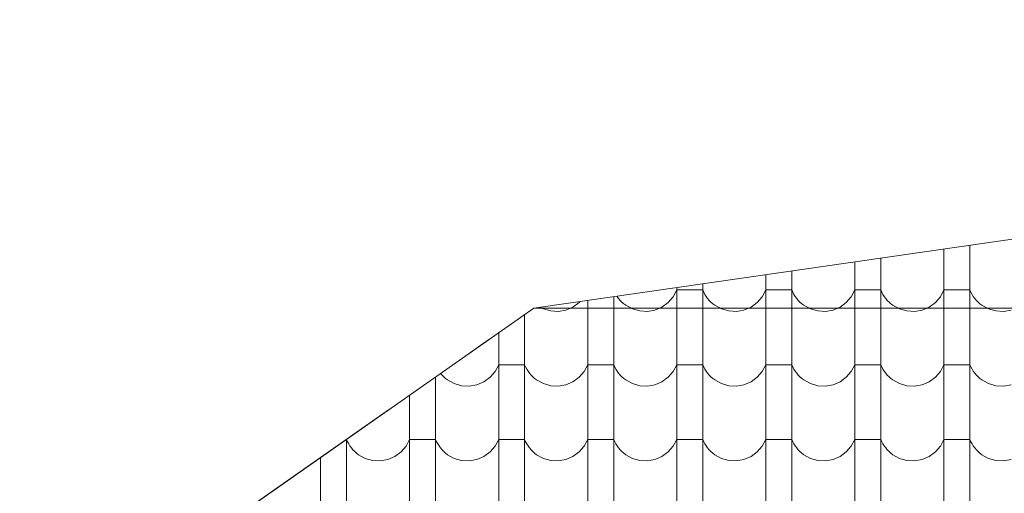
# Model space of a CAD drawing. Header units: millimetres. Extents: x -68772 to 137055, y -73300 to 19650.
# Tile 94 of 212: x 64881 to 67253, y -60157 to -59016. Entities that reach past the tile are written whole.
import ezdxf

# ---------------------------------------------------------------- set-up
doc = ezdxf.new("R2010")
doc.units = ezdxf.units.MM
doc.header["$MEASUREMENT"] = 0
for name, color, linetype, lineweight in [('Nowe_440-K Belki_Nr_pióra__1', 7, 'Continuous', 18), ('Nowe_810-G Ogólne_Nr_pióra__1', 7, 'Continuous', 18), ('Nowe_810-G Ogólne_Nr_pióra__26', 13, 'Continuous', 18), ('Nowe_NIEWIDOCZNE DACHY_Nr_pióra__1', 7, 'Continuous', 18)]:
    doc.layers.add(name, color=color, linetype=linetype, lineweight=lineweight)

# ---------------------------------------------------------------- blocks, each defined once
blk = doc.blocks.new('*X52')
at = {"layer": 'Nowe_810-G Ogólne_Nr_pióra__26', "color": 13, "linetype": 'Continuous', "lineweight": 18}
for p, q in [((67107.3, -59568.1), (67107.3, -59596.6)), ((67169.7, -59559.1), (67169.7, -59596.6)), ((66955.2, -59590), (66955.2, -59596.6)), ((66955.2, -59596.6), (66955.2, -59776.6)), ((67107.3, -59596.6), (67107.3, -59776.6)), ((67169.7, -59596.6), (67169.7, -59776.6)), ((66740.7, -59620.9), (66740.7, -59776.6)), ((66892.8, -59599), (66892.8, -59776.6)), ((66678.3, -59629.9), (66678.3, -59776.6)), ((66455.1, -59683.1), (66463.8, -59666.8)), ((66463.8, -59660.9), (66463.8, -59776.6)), ((66495, -59666.8), (66463.8, -59666.8)), ((66526.2, -59666.8), (66495, -59666.8)), ((66526.2, -59651.9), (66526.2, -59776.6)), ((66526.2, -59666.8), (66528.6, -59672.2)), ((66669.6, -59683.1), (66678.3, -59666.8)), ((66709.5, -59666.8), (66678.3, -59666.8)), ((66740.7, -59666.8), (66709.5, -59666.8)), ((66740.7, -59666.8), (66743.1, -59672.2)), ((66884.1, -59683.1), (66892.8, -59666.8)), ((66924, -59666.8), (66892.8, -59666.8)), ((66955.2, -59666.8), (66924, -59666.8)), ((66955.2, -59666.8), (66957.6, -59672.2)), ((67098.6, -59683.1), (67107.3, -59666.8)), ((67138.5, -59666.8), (67107.3, -59666.8)), ((67169.7, -59666.8), (67138.5, -59666.8)), ((67169.7, -59666.8), (67172.1, -59672.2)), ((66249.3, -59691.8), (66249.3, -59776.6)), ((66311.7, -59682.8), (66311.7, -59776.6)), ((66319.5, -59681.7), (66320, -59682.5)), ((66320, -59682.5), (66323.5, -59687.3)), ((66323.5, -59687.3), (66327.3, -59691.8)), ((66327.3, -59691.8), (66331.4, -59696)), ((66443, -59697), (66455.1, -59683.1)), ((66528.6, -59672.2), (66531.4, -59677.5)), ((66531.4, -59677.5), (66534.5, -59682.5)), ((66534.5, -59682.5), (66538, -59687.3)), ((66538, -59687.3), (66541.8, -59691.8)), ((66541.8, -59691.8), (66545.9, -59696)), ((66657.5, -59697), (66669.6, -59683.1)), ((66743.1, -59672.2), (66745.9, -59677.5)), ((66745.9, -59677.5), (66749, -59682.5)), ((66749, -59682.5), (66752.5, -59687.3)), ((66752.5, -59687.3), (66756.3, -59691.8)), ((66756.3, -59691.8), (66760.4, -59696)), ((66872, -59697), (66884.1, -59683.1)), ((66957.6, -59672.2), (66960.4, -59677.5)), ((66960.4, -59677.5), (66963.5, -59682.5)), ((66963.5, -59682.5), (66967, -59687.3)), ((66967, -59687.3), (66970.8, -59691.8)), ((66970.8, -59691.8), (66974.9, -59696)), ((67086.5, -59697), (67098.6, -59683.1)), ((67172.1, -59672.2), (67174.9, -59677.5)), ((67174.9, -59677.5), (67178, -59682.5)), ((67178, -59682.5), (67181.5, -59687.3)), ((67181.5, -59687.3), (67185.3, -59691.8)), ((67185.3, -59691.8), (67189.4, -59696)), ((66134.7, -59708.3), (66142.3, -59712.4)), ((66142.3, -59712.4), (66160, -59717.4)), ((66178.4, -59718.4), (66196.6, -59715.1)), ((66196.6, -59715.1), (66213.6, -59707.9)), ((66213.6, -59707.9), (66228.5, -59697)), ((66228.5, -59697), (66230.7, -59694.4)), ((66331.4, -59696), (66335.9, -59699.9)), ((66335.9, -59699.9), (66340.6, -59703.5)), ((66340.6, -59703.5), (66356.8, -59712.4)), ((66356.8, -59712.4), (66374.5, -59717.4)), ((66392.9, -59718.4), (66411.1, -59715.1)), ((66411.1, -59715.1), (66428.1, -59707.9)), ((66428.1, -59707.9), (66443, -59697)), ((66545.9, -59696), (66550.4, -59699.9)), ((66550.4, -59699.9), (66555.1, -59703.5)), ((66555.1, -59703.5), (66571.3, -59712.4)), ((66571.3, -59712.4), (66589, -59717.4)), ((66607.4, -59718.4), (66625.6, -59715.1)), ((66625.6, -59715.1), (66642.6, -59707.9)), ((66642.6, -59707.9), (66657.5, -59697)), ((66760.4, -59696), (66764.9, -59699.9)), ((66764.9, -59699.9), (66769.6, -59703.5)), ((66769.6, -59703.5), (66785.8, -59712.4)), ((66785.8, -59712.4), (66803.5, -59717.4)), ((66821.9, -59718.4), (66840.1, -59715.1)), ((66840.1, -59715.1), (66857.1, -59707.9)), ((66857.1, -59707.9), (66872, -59697)), ((66974.9, -59696), (66979.4, -59699.9)), ((66979.4, -59699.9), (66984.1, -59703.5)), ((66984.1, -59703.5), (67000.3, -59712.4)), ((67000.3, -59712.4), (67018, -59717.4)), ((67036.4, -59718.4), (67054.6, -59715.1)), ((67054.6, -59715.1), (67071.6, -59707.9)), ((67071.6, -59707.9), (67086.5, -59697)), ((67189.4, -59696), (67193.9, -59699.9)), ((67193.9, -59699.9), (67198.6, -59703.5)), ((67198.6, -59703.5), (67214.8, -59712.4)), ((67214.8, -59712.4), (67232.5, -59717.4)), ((67250.9, -59718.4), (67269.1, -59715.1)), ((66097.2, -59726.1), (66097.2, -59776.6)), ((66160, -59717.4), (66178.4, -59718.4)), ((66374.5, -59717.4), (66392.9, -59718.4)), ((66589, -59717.4), (66607.4, -59718.4)), ((66803.5, -59717.4), (66821.9, -59718.4)), ((67018, -59717.4), (67036.4, -59718.4)), ((67232.5, -59717.4), (67250.9, -59718.4)), ((66034.8, -59769.8), (66034.8, -59776.6)), ((66034.8, -59776.6), (66034.8, -59956.6)), ((66097.2, -59776.6), (66097.2, -59956.6)), ((66249.3, -59776.6), (66249.3, -59956.6)), ((66311.7, -59776.6), (66311.7, -59956.6)), ((66463.8, -59776.6), (66463.8, -59956.6)), ((66526.2, -59776.6), (66526.2, -59956.6)), ((66678.3, -59776.6), (66678.3, -59956.6)), ((66740.7, -59776.6), (66740.7, -59956.6)), ((66892.8, -59776.6), (66892.8, -59956.6)), ((66955.2, -59776.6), (66955.2, -59956.6)), ((67107.3, -59776.6), (67107.3, -59956.6)), ((67169.7, -59776.6), (67169.7, -59956.6)), ((66026.1, -59863.1), (66034.8, -59846.8)), ((66066, -59846.8), (66034.8, -59846.8)), ((66097.2, -59846.8), (66066, -59846.8)), ((66097.2, -59846.8), (66099.6, -59852.3)), ((66099.6, -59852.3), (66102.4, -59857.5)), ((66102.4, -59857.5), (66105.5, -59862.5)), ((66240.6, -59863.1), (66249.3, -59846.8)), ((66280.5, -59846.8), (66249.3, -59846.8)), ((66311.7, -59846.8), (66280.5, -59846.8)), ((66311.7, -59846.8), (66314.1, -59852.3)), ((66314.1, -59852.3), (66316.9, -59857.5)), ((66316.9, -59857.5), (66320, -59862.5)), ((66455.1, -59863.1), (66463.8, -59846.8)), ((66495, -59846.8), (66463.8, -59846.8)), ((66526.2, -59846.8), (66495, -59846.8)), ((66526.2, -59846.8), (66528.6, -59852.3)), ((66528.6, -59852.3), (66531.4, -59857.5)), ((66531.4, -59857.5), (66534.5, -59862.5)), ((66669.6, -59863.1), (66678.3, -59846.8)), ((66709.5, -59846.8), (66678.3, -59846.8)), ((66740.7, -59846.8), (66709.5, -59846.8)), ((66740.7, -59846.8), (66743.1, -59852.3)), ((66743.1, -59852.3), (66745.9, -59857.5)), ((66745.9, -59857.5), (66749, -59862.5)), ((66884.1, -59863.1), (66892.8, -59846.8)), ((66924, -59846.8), (66892.8, -59846.8)), ((66955.2, -59846.8), (66924, -59846.8)), ((66955.2, -59846.8), (66957.6, -59852.3)), ((66957.6, -59852.3), (66960.4, -59857.5)), ((66960.4, -59857.5), (66963.5, -59862.5)), ((67098.6, -59863.1), (67107.3, -59846.8)), ((67138.5, -59846.8), (67107.3, -59846.8)), ((67169.7, -59846.8), (67138.5, -59846.8)), ((67169.7, -59846.8), (67172.1, -59852.3)), ((67172.1, -59852.3), (67174.9, -59857.5)), ((67174.9, -59857.5), (67178, -59862.5)), ((65882.7, -59876.3), (65882.7, -59956.6)), ((65894.9, -59867.8), (65898.3, -59871.8)), ((65898.3, -59871.8), (65902.4, -59876.1)), ((65902.4, -59876.1), (65906.9, -59880)), ((65906.9, -59880), (65911.6, -59883.6)), ((65999.1, -59887.9), (66014, -59877.1)), ((66014, -59877.1), (66026.1, -59863.1)), ((66105.5, -59862.5), (66109, -59867.3)), ((66109, -59867.3), (66112.8, -59871.8)), ((66112.8, -59871.8), (66116.9, -59876.1)), ((66116.9, -59876.1), (66121.4, -59880)), ((66121.4, -59880), (66126.1, -59883.6)), ((66213.6, -59887.9), (66228.5, -59877.1)), ((66228.5, -59877.1), (66240.6, -59863.1)), ((66320, -59862.5), (66323.5, -59867.3)), ((66323.5, -59867.3), (66327.3, -59871.8)), ((66327.3, -59871.8), (66331.4, -59876.1)), ((66331.4, -59876.1), (66335.9, -59880)), ((66335.9, -59880), (66340.6, -59883.6)), ((66428.1, -59887.9), (66443, -59877.1)), ((66443, -59877.1), (66455.1, -59863.1)), ((66534.5, -59862.5), (66538, -59867.3)), ((66538, -59867.3), (66541.8, -59871.8)), ((66541.8, -59871.8), (66545.9, -59876.1)), ((66545.9, -59876.1), (66550.4, -59880)), ((66550.4, -59880), (66555.1, -59883.6)), ((66642.6, -59887.9), (66657.5, -59877.1)), ((66657.5, -59877.1), (66669.6, -59863.1)), ((66749, -59862.5), (66752.5, -59867.3)), ((66752.5, -59867.3), (66756.3, -59871.8)), ((66756.3, -59871.8), (66760.4, -59876.1)), ((66760.4, -59876.1), (66764.9, -59880)), ((66764.9, -59880), (66769.6, -59883.6)), ((66857.1, -59887.9), (66872, -59877.1)), ((66872, -59877.1), (66884.1, -59863.1)), ((66963.5, -59862.5), (66967, -59867.3)), ((66967, -59867.3), (66970.8, -59871.8)), ((66970.8, -59871.8), (66974.9, -59876.1)), ((66974.9, -59876.1), (66979.4, -59880)), ((66979.4, -59880), (66984.1, -59883.6)), ((67071.6, -59887.9), (67086.5, -59877.1)), ((67086.5, -59877.1), (67098.6, -59863.1)), ((67178, -59862.5), (67181.5, -59867.3)), ((67181.5, -59867.3), (67185.3, -59871.8)), ((67185.3, -59871.8), (67189.4, -59876.1)), ((67189.4, -59876.1), (67193.9, -59880)), ((67193.9, -59880), (67198.6, -59883.6)), ((65911.6, -59883.6), (65927.8, -59892.5)), ((65927.8, -59892.5), (65945.5, -59897.5)), ((65945.5, -59897.5), (65963.9, -59898.4)), ((65963.9, -59898.4), (65982.1, -59895.2)), ((65982.1, -59895.2), (65999.1, -59887.9)), ((66126.1, -59883.6), (66142.3, -59892.5)), ((66142.3, -59892.5), (66160, -59897.5)), ((66160, -59897.5), (66178.4, -59898.4)), ((66178.4, -59898.4), (66196.6, -59895.2)), ((66196.6, -59895.2), (66213.6, -59887.9)), ((66340.6, -59883.6), (66356.8, -59892.5)), ((66356.8, -59892.5), (66374.5, -59897.5)), ((66374.5, -59897.5), (66392.9, -59898.4)), ((66392.9, -59898.4), (66411.1, -59895.2)), ((66411.1, -59895.2), (66428.1, -59887.9)), ((66555.1, -59883.6), (66571.3, -59892.5)), ((66571.3, -59892.5), (66589, -59897.5)), ((66589, -59897.5), (66607.4, -59898.4)), ((66607.4, -59898.4), (66625.6, -59895.2)), ((66625.6, -59895.2), (66642.6, -59887.9)), ((66769.6, -59883.6), (66785.8, -59892.5)), ((66785.8, -59892.5), (66803.5, -59897.5)), ((66803.5, -59897.5), (66821.9, -59898.4)), ((66821.9, -59898.4), (66840.1, -59895.2)), ((66840.1, -59895.2), (66857.1, -59887.9)), ((66984.1, -59883.6), (67000.3, -59892.5)), ((67000.3, -59892.5), (67018, -59897.5)), ((67018, -59897.5), (67036.4, -59898.4)), ((67036.4, -59898.4), (67054.6, -59895.2)), ((67054.6, -59895.2), (67071.6, -59887.9)), ((67198.6, -59883.6), (67214.8, -59892.5)), ((67214.8, -59892.5), (67232.5, -59897.5)), ((67232.5, -59897.5), (67250.9, -59898.4)), ((67250.9, -59898.4), (67269.1, -59895.2)), ((65820.3, -59920), (65820.3, -59956.6)), ((65820.3, -59956.6), (65820.3, -60136.7)), ((65882.7, -59956.6), (65882.7, -60136.7)), ((66034.8, -59956.6), (66034.8, -60136.7)), ((66097.2, -59956.6), (66097.2, -60136.7)), ((66249.3, -59956.6), (66249.3, -60136.7)), ((66311.7, -59956.6), (66311.7, -60136.7)), ((66463.8, -59956.6), (66463.8, -60136.7)), ((66526.2, -59956.6), (66526.2, -60136.7)), ((66678.3, -59956.6), (66678.3, -60136.7)), ((66740.7, -59956.6), (66740.7, -60136.7)), ((66892.8, -59956.6), (66892.8, -60136.7)), ((66955.2, -59956.6), (66955.2, -60136.7)), ((67107.3, -59956.6), (67107.3, -60136.7)), ((67169.7, -59956.6), (67169.7, -60136.7)), ((65668.2, -60026.9), (65667.6, -60026.9)), ((65668.2, -60026.5), (65668.2, -60136.7)), ((65668.2, -60026.9), (65670.6, -60032.3)), ((65670.6, -60032.3), (65673.4, -60037.6)), ((65673.4, -60037.6), (65676.5, -60042.6)), ((65676.5, -60042.6), (65680, -60047.4)), ((65680, -60047.4), (65683.8, -60051.9)), ((65799.5, -60057.1), (65811.6, -60043.2)), ((65811.6, -60043.2), (65820.3, -60026.9)), ((65851.5, -60026.9), (65820.3, -60026.9)), ((65882.7, -60026.9), (65851.5, -60026.9)), ((65882.7, -60026.9), (65885.1, -60032.3)), ((65885.1, -60032.3), (65887.9, -60037.6)), ((65887.9, -60037.6), (65891, -60042.6)), ((65891, -60042.6), (65894.5, -60047.4)), ((65894.5, -60047.4), (65898.3, -60051.9)), ((66014, -60057.1), (66026.1, -60043.2)), ((66026.1, -60043.2), (66034.8, -60026.9)), ((66066, -60026.9), (66034.8, -60026.9)), ((66097.2, -60026.9), (66066, -60026.9)), ((66097.2, -60026.9), (66099.6, -60032.3)), ((66099.6, -60032.3), (66102.4, -60037.6)), ((66102.4, -60037.6), (66105.5, -60042.6)), ((66105.5, -60042.6), (66109, -60047.4)), ((66109, -60047.4), (66112.8, -60051.9)), ((66228.5, -60057.1), (66240.6, -60043.2)), ((66240.6, -60043.2), (66249.3, -60026.9)), ((66280.5, -60026.9), (66249.3, -60026.9)), ((66311.7, -60026.9), (66280.5, -60026.9)), ((66311.7, -60026.9), (66314.1, -60032.3)), ((66314.1, -60032.3), (66316.9, -60037.6)), ((66316.9, -60037.6), (66320, -60042.6)), ((66320, -60042.6), (66323.5, -60047.4)), ((66323.5, -60047.4), (66327.3, -60051.9)), ((66443, -60057.1), (66455.1, -60043.2)), ((66455.1, -60043.2), (66463.8, -60026.9)), ((66495, -60026.9), (66463.8, -60026.9)), ((66526.2, -60026.9), (66495, -60026.9)), ((66526.2, -60026.9), (66528.6, -60032.3)), ((66528.6, -60032.3), (66531.4, -60037.6)), ((66531.4, -60037.6), (66534.5, -60042.6)), ((66534.5, -60042.6), (66538, -60047.4)), ((66538, -60047.4), (66541.8, -60051.9)), ((66657.5, -60057.1), (66669.6, -60043.2)), ((66669.6, -60043.2), (66678.3, -60026.9)), ((66709.5, -60026.9), (66678.3, -60026.9)), ((66740.7, -60026.9), (66709.5, -60026.9)), ((66740.7, -60026.9), (66743.1, -60032.3)), ((66743.1, -60032.3), (66745.9, -60037.6)), ((66745.9, -60037.6), (66749, -60042.6)), ((66749, -60042.6), (66752.5, -60047.4)), ((66752.5, -60047.4), (66756.3, -60051.9)), ((66872, -60057.1), (66884.1, -60043.2)), ((66884.1, -60043.2), (66892.8, -60026.9)), ((66924, -60026.9), (66892.8, -60026.9)), ((66955.2, -60026.9), (66924, -60026.9)), ((66955.2, -60026.9), (66957.6, -60032.3)), ((66957.6, -60032.3), (66960.4, -60037.6)), ((66960.4, -60037.6), (66963.5, -60042.6)), ((66963.5, -60042.6), (66967, -60047.4)), ((66967, -60047.4), (66970.8, -60051.9)), ((67086.5, -60057.1), (67098.6, -60043.2)), ((67098.6, -60043.2), (67107.3, -60026.9)), ((67138.5, -60026.9), (67107.3, -60026.9)), ((67169.7, -60026.9), (67138.5, -60026.9)), ((67169.7, -60026.9), (67172.1, -60032.3)), ((67172.1, -60032.3), (67174.9, -60037.6)), ((67174.9, -60037.6), (67178, -60042.6)), ((67178, -60042.6), (67181.5, -60047.4)), ((67181.5, -60047.4), (67185.3, -60051.9)), ((65605.8, -60070.2), (65605.8, -60136.7)), ((65683.8, -60051.9), (65687.9, -60056.1)), ((65687.9, -60056.1), (65692.4, -60060)), ((65692.4, -60060), (65697.1, -60063.6)), ((65697.1, -60063.6), (65713.3, -60072.5)), ((65713.3, -60072.5), (65731, -60077.5)), ((65767.6, -60075.2), (65784.6, -60068)), ((65784.6, -60068), (65799.5, -60057.1)), ((65898.3, -60051.9), (65902.4, -60056.1)), ((65902.4, -60056.1), (65906.9, -60060)), ((65906.9, -60060), (65911.6, -60063.6)), ((65911.6, -60063.6), (65927.8, -60072.5)), ((65927.8, -60072.5), (65945.5, -60077.5)), ((65982.1, -60075.2), (65999.1, -60068)), ((65999.1, -60068), (66014, -60057.1)), ((66112.8, -60051.9), (66116.9, -60056.1)), ((66116.9, -60056.1), (66121.4, -60060)), ((66121.4, -60060), (66126.1, -60063.6)), ((66126.1, -60063.6), (66142.3, -60072.5)), ((66142.3, -60072.5), (66160, -60077.5)), ((66196.6, -60075.2), (66213.6, -60068)), ((66213.6, -60068), (66228.5, -60057.1)), ((66327.3, -60051.9), (66331.4, -60056.1)), ((66331.4, -60056.1), (66335.9, -60060)), ((66335.9, -60060), (66340.6, -60063.6)), ((66340.6, -60063.6), (66356.8, -60072.5)), ((66356.8, -60072.5), (66374.5, -60077.5)), ((66411.1, -60075.2), (66428.1, -60068)), ((66428.1, -60068), (66443, -60057.1)), ((66541.8, -60051.9), (66545.9, -60056.1)), ((66545.9, -60056.1), (66550.4, -60060)), ((66550.4, -60060), (66555.1, -60063.6)), ((66555.1, -60063.6), (66571.3, -60072.5)), ((66571.3, -60072.5), (66589, -60077.5)), ((66625.6, -60075.2), (66642.6, -60068)), ((66642.6, -60068), (66657.5, -60057.1)), ((66756.3, -60051.9), (66760.4, -60056.1)), ((66760.4, -60056.1), (66764.9, -60060)), ((66764.9, -60060), (66769.6, -60063.6)), ((66769.6, -60063.6), (66785.8, -60072.5)), ((66785.8, -60072.5), (66803.5, -60077.5)), ((66840.1, -60075.2), (66857.1, -60068)), ((66857.1, -60068), (66872, -60057.1)), ((66970.8, -60051.9), (66974.9, -60056.1)), ((66974.9, -60056.1), (66979.4, -60060)), ((66979.4, -60060), (66984.1, -60063.6)), ((66984.1, -60063.6), (67000.3, -60072.5)), ((67000.3, -60072.5), (67018, -60077.5)), ((67054.6, -60075.2), (67071.6, -60068)), ((67071.6, -60068), (67086.5, -60057.1)), ((67185.3, -60051.9), (67189.4, -60056.1)), ((67189.4, -60056.1), (67193.9, -60060)), ((67193.9, -60060), (67198.6, -60063.6)), ((67198.6, -60063.6), (67214.8, -60072.5)), ((67214.8, -60072.5), (67232.5, -60077.5)), ((65731, -60077.5), (65749.4, -60078.5)), ((65749.4, -60078.5), (65767.6, -60075.2)), ((65945.5, -60077.5), (65963.9, -60078.5)), ((65963.9, -60078.5), (65982.1, -60075.2)), ((66160, -60077.5), (66178.4, -60078.5)), ((66178.4, -60078.5), (66196.6, -60075.2)), ((66374.5, -60077.5), (66392.9, -60078.5)), ((66392.9, -60078.5), (66411.1, -60075.2)), ((66589, -60077.5), (66607.4, -60078.5)), ((66607.4, -60078.5), (66625.6, -60075.2)), ((66803.5, -60077.5), (66821.9, -60078.5)), ((66821.9, -60078.5), (66840.1, -60075.2)), ((67018, -60077.5), (67036.4, -60078.5)), ((67036.4, -60078.5), (67054.6, -60075.2)), ((67232.5, -60077.5), (67250.9, -60078.5)), ((67250.9, -60078.5), (67269.1, -60075.2)), ((65605.8, -60136.7), (65605.8, -60316.8)), ((65668.2, -60136.7), (65668.2, -60316.8)), ((65820.3, -60136.7), (65820.3, -60316.8)), ((65882.7, -60136.7), (65882.7, -60316.8)), ((66034.8, -60136.7), (66034.8, -60316.8)), ((66097.2, -60136.7), (66097.2, -60316.8)), ((66249.3, -60136.7), (66249.3, -60316.8)), ((66311.7, -60136.7), (66311.7, -60316.8)), ((66463.8, -60136.7), (66463.8, -60316.8)), ((66526.2, -60136.7), (66526.2, -60316.8)), ((66678.3, -60136.7), (66678.3, -60316.8)), ((66740.7, -60136.7), (66740.7, -60316.8)), ((66892.8, -60136.7), (66892.8, -60316.8)), ((66955.2, -60136.7), (66955.2, -60316.8)), ((67107.3, -60136.7), (67107.3, -60316.8)), ((67169.7, -60136.7), (67169.7, -60316.8))]:
    blk.add_line(p, q, dxfattribs=at)
blk = doc.blocks.new('Wypełnienie_4', base_point=(0, 2000))
at = {"layer": 'Nowe_810-G Ogólne_Nr_pióra__1', "color": 7, "linetype": 'Continuous', "lineweight": 18}
for p, q in [((66119.5, -59710.5), (70940, -59015.7)), ((64112.4, -61115.9), (66119.5, -59710.5))]:
    blk.add_line(p, q, dxfattribs=at)
at = {"layer": 'Nowe_810-G Ogólne_Nr_pióra__26', "color": 13, "linetype": 'Continuous', "lineweight": 18}
blk.add_blockref('*X52', (0, 0), dxfattribs=at)

msp = doc.modelspace()

# ---------------------------------------------------------------- linework, layer by layer
at = {"layer": 'Nowe_440-K Belki_Nr_pióra__1', "color": 7, "linetype": 'Continuous', "lineweight": 18}
for p in [(70939.7, -59015.7), (75768.1, -59710.5)]:
    msp.add_line(p, (66119.5, -59710.5), dxfattribs=at)
at = {"layer": 'Nowe_NIEWIDOCZNE DACHY_Nr_pióra__1', "color": 7, "linetype": 'Continuous', "lineweight": 18}
for p, q in [((65971.8, -59813.9), (66119.5, -59710.5)), ((65953.3, -59826.9), (66011.3, -59786.2)), ((65351.2, -60248.4), (65771.9, -59953.9))]:
    msp.add_line(p, q, dxfattribs=at)

# ---------------------------------------------------------------- block references
at = {"layer": 'Nowe_810-G Ogólne_Nr_pióra__26', "color": 13, "linetype": 'Continuous', "lineweight": 18}
msp.add_blockref('Wypełnienie_4', (0, 2000), dxfattribs=at)

doc.saveas('drawing.dxf')
